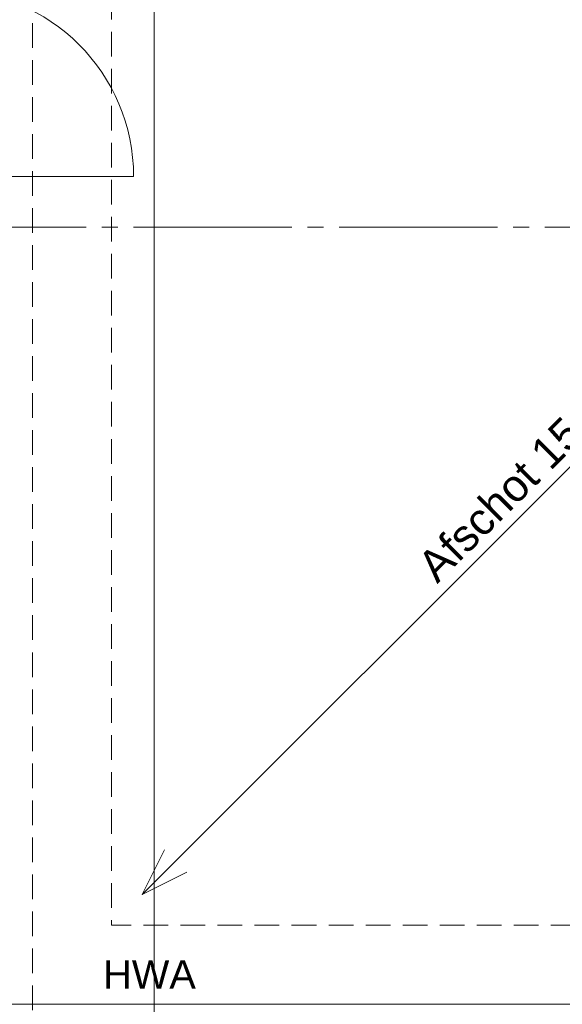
# Model space of a CAD drawing. Header units: millimetres. Extents: x 10 to 584, y 10 to 831.
# Tile 55 of 61: x 373 to 407, y 570 to 632. Entities that reach past the tile are written whole.
import ezdxf
from ezdxf.xclip import XClip

# ---------------------------------------------------------------- set-up
doc = ezdxf.new("R2010")
doc.units = ezdxf.units.MM
doc.header["$MEASUREMENT"] = 0
doc.header["$XCLIPFRAME"] = 0
doc.linetypes.add('B0204', pattern=[13, 10, -1, 1, -1])
doc.linetypes.add('B0701', pattern=[2.3412, 1.56, -0.7812])
for name, color, linetype in [('21 Vliesgevels', 7, 'Continuous'), ('23 Vloeren', 7, 'Continuous'), ('27 Daken', 7, 'Continuous'), ('47 Dakafwerking', 7, 'Continuous'), ('A Stramien', 7, 'Continuous'), ('Maatvoering 1_ 50_100', 7, 'Continuous')]:
    doc.layers.add(name, color=color, linetype=linetype)
doc.styles.add('GENERATED_STYLE_1', font='txt')

# ---------------------------------------------------------------- blocks, each defined once
blk = doc.blocks.new('Drawing_2_2', base_point=(78, 259.188))
at = {"layer": '21 Vliesgevels', "color": 2, "linetype": 'Continuous', "lineweight": 0}
blk.add_line((368.2, 622.406), (380, 622.406), dxfattribs=at)
blk.add_arc((368.2, 622.406), 11.8, 0, 90, dxfattribs=at)
at = {"layer": '23 Vloeren', "color": 1, "linetype": 'B0701', "lineweight": 0, "flags": 128}
blk.add_lwpolyline([(373.6, 650.838), (373.6, 442.788)], dxfattribs=at)
at = {"layer": '27 Daken', "color": 1, "linetype": 'Continuous', "lineweight": 0}
for p, q in [((435.587, 632.035), (380.541, 576.988)), ((380.541, 576.988), (381.955, 579.817)), ((380.541, 576.988), (383.369, 578.403))]:
    blk.add_line(p, q, dxfattribs=at)
at = {"layer": '27 Daken', "color": 1, "linetype": 'Continuous', "lineweight": 0, "flags": 128}
blk.add_lwpolyline([(366, 570.048), (510, 570.048), (510, 757.188), (370, 757.188), (370, 654.438), (366, 654.438)], close=True, dxfattribs=at)
at = {"layer": '27 Daken', "color": 253, "linetype": 'B0701', "lineweight": 0, "true_color": 0x99a3a6, "flags": 128}
blk.add_lwpolyline([(378.6, 749.188), (502.86, 749.188), (502.86, 575.048), (378.6, 575.048)], close=True, dxfattribs=at)
at = {"layer": 'A Stramien', "color": 9, "linetype": 'B0204', "lineweight": 0}
blk.add_line((68, 619.188), (520.556, 619.188), dxfattribs=at)
at = {"layer": 'Maatvoering 1_ 50_100', "color": 1, "linetype": 'Continuous', "lineweight": 0}
blk.add_line((381.306, 442.928), (381.306, 650.206), dxfattribs=at)
at = {"layer": '27 Daken', "color": 2, "linetype": 'Continuous', "lineweight": 0, "insert": (415.683, 613.055), "char_height": 2, "attachment_point": 9, "rotation": 45, "style": 'GENERATED_STYLE_1'}
blk.add_mtext('\\A1;{\\pqr;\\fArial|b0|i0|c0|p38;Afschot 15 mm/m1}', dxfattribs=at)
at = {"layer": '47 Dakafwerking', "color": 2, "linetype": 'Continuous', "lineweight": 0, "insert": (381.003, 571.038), "char_height": 1.8, "attachment_point": 8, "style": 'GENERATED_STYLE_1'}
blk.add_mtext('\\A1;{\\pqc;\\fArial|b0|i0|c0|p38;HWA}', dxfattribs=at)

msp = doc.modelspace()

# ---------------------------------------------------------------- block references
at = {"color": 4, "linetype": 'Continuous', "lineweight": 0}
ref = msp.add_blockref('Drawing_2_2', (78, 259.188), dxfattribs=at)
XClip(ref).set_block_clipping_path([(30, 141.736842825), (586.5626696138, 807.8168177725)])

doc.saveas('drawing.dxf')
